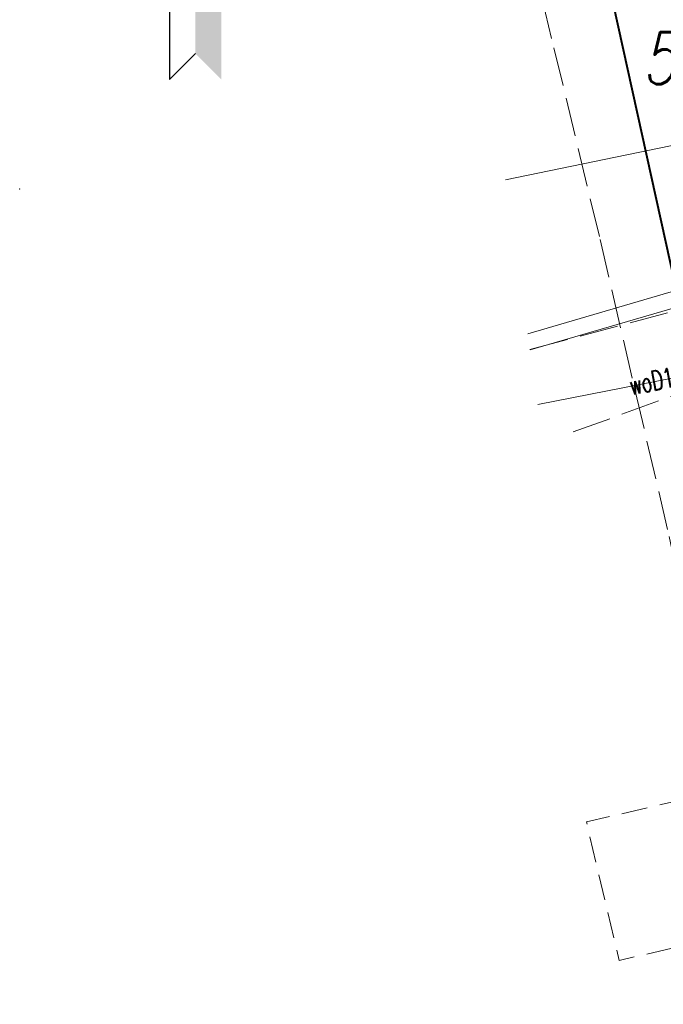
# Model space of a CAD drawing. Header units: metres. Extents: x 6567600 to 13135881, y 5574237 to 11149086.
# Tile 10 of 120: x 6567799 to 6567824, y 5574409 to 5574447. Entities that reach past the tile are written whole.
import ezdxf
from ezdxf.enums import TextEntityAlignment as Align

# ---------------------------------------------------------------- set-up
doc = ezdxf.new("R2010")
doc.units = ezdxf.units.M
doc.linetypes.add('zzzxref_260316$0$_MDCP$0$L_0_04', pattern=[1.5, 1, -0.5])
doc.linetypes.add('zzzxref_260316$0$_MDCP$1$L_0_06', pattern=[2, 1.5, -0.5])
for name, color, linetype, lineweight in [('zzzxref_260316$0$_MDCP$0$EGB_DzialkaEwidencyjna', 7, 'Continuous', 18), ('zzzxref_260316$0$_MDCP$0$GES_InneUrzadzeniaTowarzyszace', 7, 'Continuous', 18), ('zzzxref_260316$0$_MDCP$0$GES_PrzewodCieplowniczy', 212, 'Continuous', 18), ('zzzxref_260316$0$_MDCP$0$GES_PrzewodKanalizacyjny_Projektowany', 7, 'Continuous', 18), ('zzzxref_260316$0$_MDCP$0$MP_LINIE_REGULAC', 135, 'Continuous', 40), ('zzzxref_260316$0$_MDCP$0$OT_Komunikacja', 7, 'Continuous', 18), ('zzzxref_260316$0$_MDCP$1$GES_PrzewodWodociagowy', 5, 'Continuous', 18), ('zzzxref_260316$0$_MDCP$1$GES_PrzewodWodociagowy_Projektowany', 7, 'Continuous', 18)]:
    doc.layers.add(name, color=color, linetype=linetype, lineweight=lineweight)
doc.layers.add('zzzxref_260316$0$_MDCP$0$Strzałka', color=7, linetype='Continuous')
doc.styles.add('zzzxref_260316$0$$TD_AUDIT_GENERATED_(9E133)', font='simplex.shx')

# ---------------------------------------------------------------- blocks, each defined once
blk = doc.blocks.new('zzzxref_260316$0$_MDCP$0$pln')
at = {"layer": 'zzzxref_260316$0$_MDCP$0$Strzałka'}
blk.add_lwpolyline([(0, -14), (-2, -16), (-2, -36), (0, -34)], dxfattribs=at)
blk.add_solid([(0, -14), (2, -16), (0, -34), (2, -36)], dxfattribs=at)
blk = doc.blocks.new('zzzxref_260316$0$_MDCP$0$L_0_02_1')
at = {"color": 0}
blk.add_point((0, 0), dxfattribs=at)
blk = doc.blocks.new('zzzxref_260316$0$_MDCP$0$L_0_02_2')
at = {"color": 0}
blk.add_point((0, 0), dxfattribs=at)
blk = doc.blocks.new('zzzxref_260316')
at = {"layer": 'zzzxref_260316$0$_MDCP$0$GES_InneUrzadzeniaTowarzyszace', "color": 7, "linetype": 'zzzxref_260316$0$_MDCP$0$L_0_04', "lineweight": 18, "flags": 128}
blk.add_lwpolyline([(6567824.12, 5574416.26), (6567827.3, 5574417.01), (6567834.71, 5574418.75), (6567848.14, 5574421.88), (6567853.26, 5574423.08), (6567854.58, 5574417.42), (6567851.37, 5574416.66), (6567849.43, 5574416.21), (6567849.36, 5574416.5), (6567847.12, 5574416), (6567841.02, 5574414.57), (6567841.09, 5574414.27), (6567837.88, 5574413.52), (6567835.93, 5574413.05), (6567835.86, 5574413.36), (6567830.97, 5574412.22), (6567828.31, 5574411.6), (6567825.37, 5574410.91), (6567822.44, 5574410.23), (6567821.18, 5574415.58)], close=True, dxfattribs=at)
at = {"layer": 'zzzxref_260316$0$_MDCP$0$GES_PrzewodCieplowniczy', "color": 212, "linetype": 'Continuous', "lineweight": 18}
for points in [[(6567847.7, 5574447.12), (6567847.86, 5574446.37), (6567848.67, 5574443.33), (6567848.81, 5574442.75), (6567848.71, 5574442.43), (6567848.52, 5574442.28), (6567847.98, 5574442.11), (6567845.21, 5574441.3), (6567833.29, 5574437.95), (6567831.92, 5574437.57), (6567819.001, 5574433.809)], [(6567818.911, 5574434.436), (6567831.7, 5574438.18), (6567833.19, 5574438.54), (6567845.1, 5574441.9), (6567847.36, 5574442.6), (6567848.03, 5574442.83), (6567848.14, 5574442.99), (6567848.2, 5574443.23), (6567848.09, 5574443.82), (6567847.18, 5574446.88)]]:
    blk.add_lwpolyline(points, dxfattribs=at)
at = {"layer": 'zzzxref_260316$0$_MDCP$0$GES_PrzewodKanalizacyjny_Projektowany', "color": 36, "linetype": 'zzzxref_260316$0$_MDCP$1$L_0_06', "lineweight": 18, "flags": 128}
blk.add_lwpolyline([(6567820.67, 5574430.64), (6567834.61, 5574435.72), (6567836.51, 5574433.43)], dxfattribs=at)
at = {"layer": 'zzzxref_260316$0$_MDCP$0$MP_LINIE_REGULAC', "linetype": 'Continuous'}
blk.add_lwpolyline([(6567837.155, 5574338.938), (6567830.301, 5574410.488), (6567815.244, 5574478.805), (6567809.616, 5574504.76)], dxfattribs=at)
at = {"layer": 'zzzxref_260316$0$_MDCP$0$OT_Komunikacja', "color": 7, "linetype": 'zzzxref_260316$0$_MDCP$1$L_0_06', "lineweight": 18}
blk.add_lwpolyline([(6567817.142, 5574457.023), (6567819.924, 5574445.478), (6567821.705, 5574438.078), (6567824.37, 5574426.61), (6567825.318, 5574422.062), (6567826.252, 5574417.257), (6567827.277, 5574410.583), (6567828.114, 5574405.156), (6567829.154, 5574397.295), (6567830.088, 5574389.183), (6567830.723, 5574381.004), (6567831.569, 5574370.079), (6567831.824, 5574366.948), (6567841.8, 5574366.55), (6567842.76, 5574365.31), (6567844, 5574364.26), (6567845.73, 5574363.2), (6567847.691, 5574362.286), (6567848.554, 5574361.921), (6567850.92, 5574360.92), (6567851.08, 5574358.976)], dxfattribs=at)
at = {"layer": 'zzzxref_260316$0$_MDCP$1$GES_PrzewodWodociagowy', "color": 5, "linetype": 'Continuous', "lineweight": 18}
for points in [[(6567818.054, 5574440.375), (6567892.06, 5574455.65), (6567958.853, 5574454.349)], [(6567840.2, 5574435.385), (6567835.835, 5574434.943), (6567819.305, 5574431.705)]]:
    blk.add_lwpolyline(points, dxfattribs=at)
at = {"layer": 'zzzxref_260316$0$_MDCP$1$GES_PrzewodWodociagowy_Projektowany', "color": 5, "linetype": 'zzzxref_260316$0$_MDCP$1$L_0_06', "lineweight": 18}
blk.add_lwpolyline([(6567818.999, 5574433.824), (6567848.16, 5574441.63), (6567854.05, 5574443.19), (6567857.1, 5574432.08), (6567858.03, 5574432.38)], dxfattribs=at)
at = {"layer": 'zzzxref_260316$0$_MDCP$0$EGB_DzialkaEwidencyjna', "linetype": 'Continuous', "xscale": 0.5, "yscale": 0.5, "zscale": 0.5}
for name, rotation in [('zzzxref_260316$0$_MDCP$0$L_0_02_1', 103.1), ('zzzxref_260316$0$_MDCP$0$L_0_02_2', 284.47)]:
    blk.add_blockref(name, (6567799.3, 5574440.02), dxfattribs=dict(at, rotation=rotation))
at = {"layer": 'zzzxref_260316$0$_MDCP$0$Strzałka', "xscale": 0.5, "yscale": 0.5, "zscale": 0.5}
blk.add_blockref('zzzxref_260316$0$_MDCP$0$pln', (6567806.086, 5574462.257), dxfattribs=at)
at = {"layer": 'zzzxref_260316$0$_MDCP$0$MP_LINIE_REGULAC', "linetype": 'Continuous', "style": 'zzzxref_260316$0$$TD_AUDIT_GENERATED_(9E133)', "oblique": 10, "width": 0.75}
blk.add_text('51KT', height=2, dxfattribs=at).set_placement((6567823.355, 5574444.076))
at = {"layer": 'zzzxref_260316$0$_MDCP$1$GES_PrzewodWodociagowy', "color": 5, "lineweight": 15, "style": 'zzzxref_260316$0$$TD_AUDIT_GENERATED_(9E133)', "width": 0.66}
blk.add_text('woD150', height=0.75, rotation=-348.9, dxfattribs=at).set_placement((6567824.107, 5574432.681), align=Align.MIDDLE_CENTER)

msp = doc.modelspace()

# ---------------------------------------------------------------- block references
at = {"ltscale": 0.5}
msp.add_blockref('zzzxref_260316', (0, 0), dxfattribs=at)

doc.saveas('drawing.dxf')
